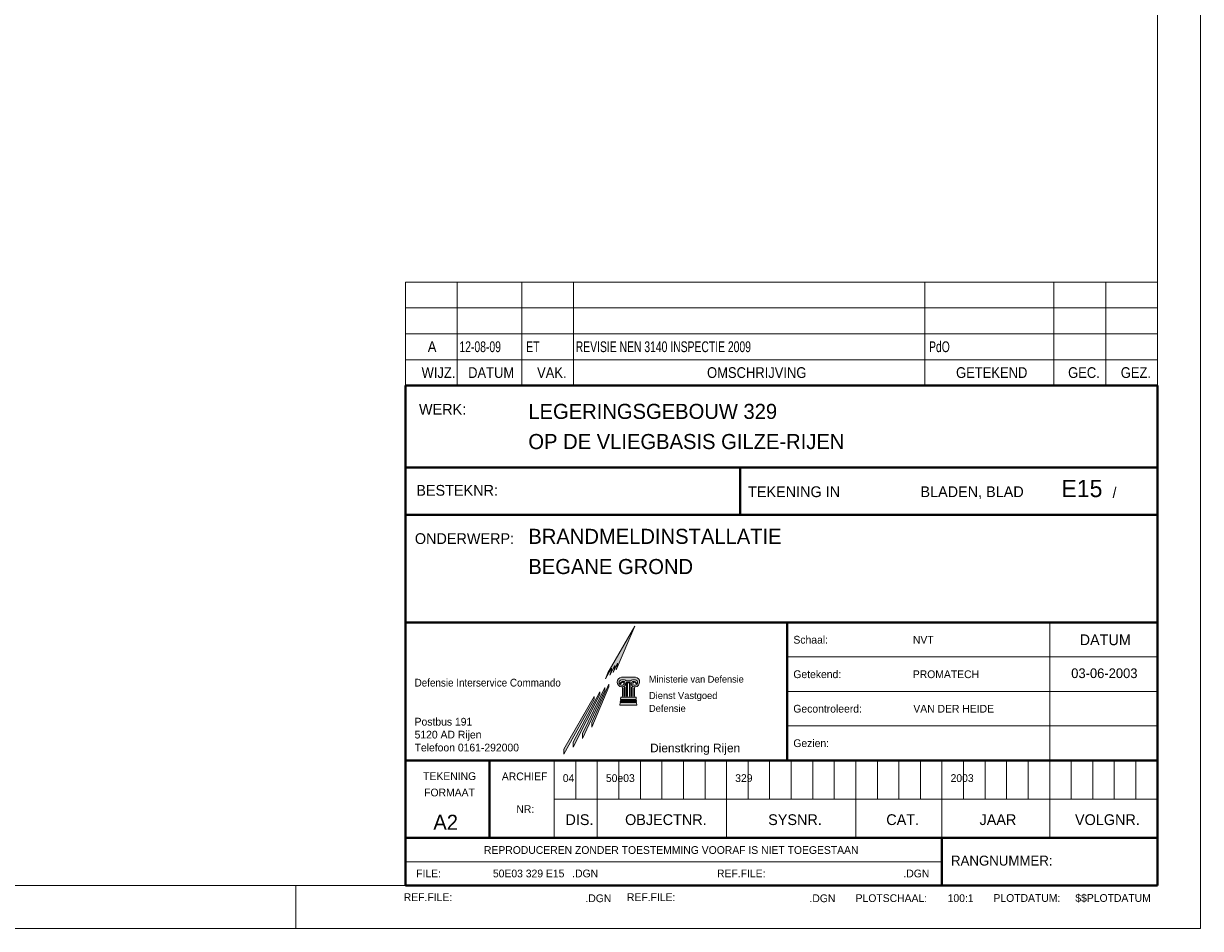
# Model space of a CAD drawing. Header units: millimetres. Extents: x -1 to 118, y 1 to 85.
# Tile 7 of 8: x 63 to 118, y 1 to 43. Entities that reach past the tile are written whole.
import ezdxf
from ezdxf.enums import TextEntityAlignment as Align

# ---------------------------------------------------------------- set-up
doc = ezdxf.new("R2010")
doc.units = ezdxf.units.MM
doc.layers.add('KADER', color=7, linetype='Continuous')
doc.layers.add('STEMPEL', color=7, linetype='Continuous')
doc.styles.add('dgn001', font='dgn001.shx')
doc.styles.add('dgn003', font='dgn003.shx')

# ---------------------------------------------------------------- blocks, each defined once
blk = doc.blocks.new('WIJZ')
at = {"layer": 'STEMPEL', "color": 1, "linetype": 'Continuous', "lineweight": 0}
for p, q in [((0, 0), (0, 1.206)), ((2.411000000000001, 0), (2.411000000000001, 1.206)), ((5.424000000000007, 0), (5.424000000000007, 1.206)), ((7.834000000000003, 0), (7.834000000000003, 1.206)), ((24.202, 0), (24.202, 1.206)), ((30.227, 0), (30.227, 1.206)), ((32.637, 0), (32.637, 1.206))]:
    blk.add_line(p, q, dxfattribs=at)
at = {"layer": 'STEMPEL', "color": 1, "linetype": 'Continuous', "lineweight": 0, "flags": 128}
blk.add_lwpolyline([(0, 0), (35.047, 0), (35.047, 1.206), (0, 1.206), (0, 0)], dxfattribs=at)
at = {"layer": 'STEMPEL', "color": 1, "linetype": 'Continuous', "lineweight": 0, "style": 'dgn001', "width": 0.8999892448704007}
for s, p in [('WIJZ.', (1.535679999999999, 0.6040430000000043)), ('DATUM', (3.989679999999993, 0.6040430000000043)), ('VAK.', (6.817744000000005, 0.6040430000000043)), ('OMSCHRIJVING', (16.370232, 0.6040430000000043)), ('GETEKEND', (27.324488, 0.6040430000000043)), ('GEC.', (31.623744, 0.6040430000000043)), ('GEZ.', (34.04474400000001, 0.6040430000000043))]:
    blk.add_text(s, height=0.502086, dxfattribs=at).set_placement(p, align=Align.MIDDLE_CENTER)
blk = doc.blocks.new('WIJZA')
at = {"layer": 'STEMPEL', "color": 1, "linetype": 'Continuous', "lineweight": 0}
for p, q in [((0, 0), (0, 1.205000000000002)), ((2.411000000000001, 0), (2.411000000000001, 1.205000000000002)), ((5.424000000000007, 0), (5.424000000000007, 1.205000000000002)), ((7.834000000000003, 0), (7.834000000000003, 1.205000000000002)), ((24.202, 0), (24.202, 1.205000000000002)), ((30.227, 0), (30.227, 1.205000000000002)), ((32.637, 0), (32.637, 1.205000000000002))]:
    blk.add_line(p, q, dxfattribs=at)
at = {"layer": 'STEMPEL', "color": 1, "linetype": 'Continuous', "lineweight": 0, "flags": 128}
blk.add_lwpolyline([(0, 0), (35.047, 0), (35.047, 1.205000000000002), (0, 1.205000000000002), (0, 0)], dxfattribs=at)
at = {"layer": 'STEMPEL', "color": 1, "linetype": 'Continuous', "lineweight": 0, "style": 'dgn001', "width": 0.8999677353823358}
blk.add_text('A', height=0.502098, dxfattribs=at).set_placement((1.236936, 0.6030490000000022), align=Align.MIDDLE_CENTER)
at = {"layer": 'STEMPEL', "color": 1, "linetype": 'Continuous', "lineweight": 0, "style": 'dgn003'}
for s, height, width, p in [('12-08-09', 0.502098, 0.7199789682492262, (2.510999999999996, 0.6030490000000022)), ('ET    ', 0.502098, 0.7199789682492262, (5.625, 0.6030490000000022)), ('REVISIE NEN 3140 INSPECTIE 2009              ', 0.5020920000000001, 0.7199875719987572, (7.933000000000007, 0.6030459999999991)), ('PdO                   ', 0.5020920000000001, 0.7199875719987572, (24.40300000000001, 0.6030459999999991))]:
    blk.add_text(s, height=height, dxfattribs=dict(at, width=width)).set_placement(p, align=Align.MIDDLE_LEFT)
blk = doc.blocks.new('WIJZA1')
at = {"layer": 'STEMPEL', "color": 1, "linetype": 'Continuous', "lineweight": 0}
for p, q in [((0, 0), (0, 1.206)), ((2.411000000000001, 0), (2.411000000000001, 1.206)), ((5.424000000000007, 0), (5.424000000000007, 1.206)), ((7.834000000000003, 0), (7.834000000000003, 1.206)), ((24.202, 0), (24.202, 1.206)), ((30.227, 0), (30.227, 1.206)), ((32.637, 0), (32.637, 1.206))]:
    blk.add_line(p, q, dxfattribs=at)
at = {"layer": 'STEMPEL', "color": 1, "linetype": 'Continuous', "lineweight": 0, "flags": 128}
blk.add_lwpolyline([(0, 0), (35.047, 0), (35.047, 1.206), (0, 1.206), (0, 0)], dxfattribs=at)
blk = doc.blocks.new('WIJZA2')
at = {"layer": 'STEMPEL', "color": 1, "linetype": 'Continuous', "lineweight": 0}
for p, q in [((0, 0), (0, 1.204000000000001)), ((2.411000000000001, 0), (2.411000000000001, 1.204000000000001)), ((5.424000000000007, 0), (5.424000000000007, 1.204000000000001)), ((7.834000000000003, 0), (7.834000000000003, 1.204000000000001)), ((24.202, 0), (24.202, 1.204000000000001)), ((30.227, 0), (30.227, 1.204000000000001)), ((32.637, 0), (32.637, 1.204000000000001))]:
    blk.add_line(p, q, dxfattribs=at)
at = {"layer": 'STEMPEL', "color": 1, "linetype": 'Continuous', "lineweight": 0, "flags": 128}
blk.add_lwpolyline([(0, 0), (35.047, 0), (35.047, 1.204000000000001), (0, 1.204000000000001), (0, 0)], dxfattribs=at)
blk = doc.blocks.new('AnonymousCell34')
at = {"layer": 'STEMPEL'}
for points in [[(33.28100000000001, -28.09500000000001), (32.023, -30.26900000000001), (31.919, -30.545), (32.19200000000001, -30.05), (32.20100000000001, -30.117), (32.113, -30.378), (32.34699999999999, -29.919), (32.351, -29.991), (32.274, -30.242), (32.477, -29.81), (32.48099999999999, -29.883), (32.413, -30.126)], [(32.901, -31.344), (32.901, -30.693), (33.069, -30.693), (33.069, -31.344), (33.03400000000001, -31.344), (33.03400000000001, -30.728), (32.93300000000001, -30.728), (32.93300000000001, -31.344)], [(32.702, -31.344), (32.73699999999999, -31.344), (32.73699999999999, -30.969), (32.702, -30.969)], [(32.803, -31.344), (32.83499999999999, -31.344), (32.83499999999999, -30.934), (32.803, -30.934)], [(33.163, -31.344), (33.131, -31.344), (33.131, -30.934), (33.163, -30.934)], [(33.26300000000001, -31.344), (33.23099999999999, -31.344), (33.23099999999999, -30.969), (33.26300000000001, -30.969)], [(32.602, -31.64400000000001), (33.36499999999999, -31.64400000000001), (33.375, -31.77200000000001), (32.59, -31.77200000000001)], [(32.61, -31.557), (33.358, -31.557), (33.36, -31.593), (32.60599999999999, -31.593)], [(33.358, -31.557), (32.61, -31.557)], [(33.34399999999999, -31.39400000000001), (32.624, -31.39400000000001), (32.613, -31.509), (33.351, -31.509)]]:
    blk.add_hatch(color=1, dxfattribs=at).paths.add_polyline_path(points)
h = blk.add_hatch(color=1, dxfattribs=at)
edge = h.paths.add_edge_path()
edge.add_line((33.312, -30.463), (32.658, -30.463))
edge.add_line((32.658, -30.463), (32.65517296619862, -30.4625293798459))
edge.add_arc((32.69060258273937, -30.69145919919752), 0.2316551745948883, 98.79741111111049, 261.2025888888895)
edge.add_line((32.65517296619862, -30.92038901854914), (32.658, -30.921))
edge.add_line((32.658, -30.921), (32.71599999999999, -30.921))
edge.add_line((32.71599999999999, -30.921), (32.71240054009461, -30.92038901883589))
edge.add_arc((32.70804678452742, -30.77705216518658), 0.1434029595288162, 271.7397838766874, 361.5313616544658)
edge.add_arc((32.72472592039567, -30.7882499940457), 0.1275611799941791, 6.766707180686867, 159.3427849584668)
edge.add_arc((32.61988419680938, -30.75077356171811), 0.01635212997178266, 152.6044555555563, 337.7510361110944)
edge.add_line((32.63501886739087, -30.75696499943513), (32.63489632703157, -30.75686771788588))
edge.add_arc((32.70707016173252, -30.77702685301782), 0.07493632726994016, -16.83461685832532, 164.3942275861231, ccw=False)
edge.add_arc((32.71833734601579, -30.77288733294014), 0.06574904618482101, 269.1056249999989, 336.8563666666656, ccw=False)
edge.add_line((32.71731105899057, -30.83862836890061), (32.718, -30.841))
edge.add_line((32.718, -30.841), (32.658, -30.841))
edge.add_line((32.658, -30.841), (32.65517296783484, -30.83862836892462))
edge.add_arc((32.67415311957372, -30.71598739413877), 0.124100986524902, 98.7974111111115, 261.2025888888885, ccw=False)
edge.add_line((32.65517296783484, -30.59334641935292), (32.658, -30.59500000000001))
edge.add_line((32.658, -30.59500000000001), (32.79900000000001, -30.59500000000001))
edge.add_line((32.79900000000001, -30.59500000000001), (32.79778218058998, -30.59334641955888))
edge.add_arc((32.77880204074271, -30.71598739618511), 0.1241009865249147, 36.366002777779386, 81.20259444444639, ccw=False)
edge.add_line((32.87873383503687, -30.64240280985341), (32.879, -30.64100000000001))
edge.add_line((32.879, -30.64100000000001), (33.08799999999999, -30.64100000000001))
edge.add_line((33.08799999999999, -30.64100000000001), (33.08569729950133, -30.64240280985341))
edge.add_arc((33.18562909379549, -30.71598739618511), 0.1241009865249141, 98.79740555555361, 143.6339972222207, ccw=False)
edge.add_line((33.16664895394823, -30.59334641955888), (33.167, -30.59500000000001))
edge.add_line((33.167, -30.59500000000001), (33.312, -30.59500000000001))
edge.add_line((33.312, -30.59500000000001), (33.30925816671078, -30.59334641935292))
edge.add_arc((33.2902780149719, -30.71598739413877), 0.124100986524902, -81.2025888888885, 81.2025888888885, ccw=False)
edge.add_line((33.30925816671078, -30.83862836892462), (33.312, -30.841))
edge.add_line((33.312, -30.841), (33.248, -30.841))
edge.add_line((33.248, -30.841), (33.2471200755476, -30.83862836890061))
edge.add_arc((33.24609378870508, -30.77288733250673), 0.06574904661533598, 203.1436331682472, 270.8943748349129, ccw=False)
edge.add_arc((33.25736097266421, -30.77702685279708), 0.0749363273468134, 15.6057722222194, 196.8346166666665, ccw=False)
edge.add_line((33.32953480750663, -30.75686771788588), (33.3294122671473, -30.75696499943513))
edge.add_arc((33.3445469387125, -30.75077356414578), 0.01635212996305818, 202.2489547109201, 387.3955352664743)
edge.add_arc((33.23970521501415, -30.7882499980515), 0.1275611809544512, 20.65721451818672, 173.2332922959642)
edge.add_arc((33.25638434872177, -30.77705216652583), 0.1434029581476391, 178.4686388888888, 268.2602166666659)
edge.add_line((33.25203059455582, -30.92038901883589), (33.252, -30.921))
edge.add_line((33.252, -30.921), (33.312, -30.921))
edge.add_line((33.312, -30.921), (33.30925816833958, -30.92038901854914))
edge.add_arc((33.27523588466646, -30.69148234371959), 0.2314212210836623, 278.4539540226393, 440.8591318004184)
at = {"layer": 'STEMPEL', "true_color": 0xb3b3b3}
for points in [[(30.407, -33.492), (31.658, -31.14100000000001), (31.658, -31.27800000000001), (30.407, -33.727)], [(30.843, -33.087), (31.884, -30.94900000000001), (31.884, -31.085), (30.843, -33.319)], [(31.28, -32.58300000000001), (32.077, -30.788), (32.077, -30.913), (31.28, -32.801)], [(29.973, -33.82300000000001), (31.392, -31.368), (31.392, -31.504), (29.973, -34.06)]]:
    blk.add_hatch(color=253, dxfattribs=at).paths.add_polyline_path(points)
at = {"layer": 'KADER', "color": 1, "linetype": 'Continuous', "lineweight": 0}
for p, q in [((59.65000000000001, -42.17700000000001), (59.65000000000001, 42.17599999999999)), ((17.474, -42.17700000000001), (17.474, -40.169)), ((-59.649, -42.17700000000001), (59.65000000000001, -42.17700000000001))]:
    blk.add_line(p, q, dxfattribs=at)
at = {"layer": 'KADER', "color": 5, "linetype": 'Continuous', "lineweight": 0}
for p, q in [((57.642, -40.169), (57.642, 40.16699999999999)), ((-57.641, -40.169), (57.642, -40.169))]:
    blk.add_line(p, q, dxfattribs=at)
at = {"layer": 'STEMPEL', "color": 4, "linetype": 'Continuous', "lineweight": 40}
for p, q in [((22.595, -16.873), (57.642, -16.873)), ((22.595, -40.169), (22.595, -16.873)), ((57.642, -16.873), (57.642, -40.169)), ((22.595, -20.687), (57.642, -20.687)), ((38.2, -22.896), (38.2, -20.687)), ((22.595, -22.896), (57.642, -22.896)), ((22.595, -27.917), (57.642, -27.917)), ((40.376, -34.34500000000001), (40.376, -27.917)), ((22.595, -34.34500000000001), (57.642, -34.34500000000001)), ((26.512, -37.96), (26.512, -34.34500000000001)), ((22.595, -37.96), (57.642, -37.96)), ((47.59999999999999, -37.96), (47.59999999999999, -40.169)), ((57.642, -40.169), (22.595, -40.169))]:
    blk.add_line(p, q, dxfattribs=at)
at = {"layer": 'STEMPEL', "color": 1, "linetype": 'Continuous', "lineweight": 0}
for p, q in [((52.621, -37.96), (52.621, -27.917)), ((40.376, -29.524), (57.642, -29.524)), ((33.03400000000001, -30.728), (33.03400000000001, -31.344)), ((40.376, -31.131), (57.642, -31.131)), ((40.376, -32.738), (57.642, -32.738)), ((30.52800000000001, -36.154), (30.52800000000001, -34.34500000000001)), ((31.532, -37.96), (31.532, -34.34500000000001)), ((32.536, -36.154), (32.536, -34.34500000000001)), ((33.541, -36.154), (33.541, -34.34500000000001)), ((34.545, -36.154), (34.545, -34.34500000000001)), ((35.54900000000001, -36.154), (35.54900000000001, -34.34500000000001)), ((36.554, -36.154), (36.554, -34.34500000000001)), ((37.55800000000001, -37.96), (37.55800000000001, -34.34500000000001)), ((38.562, -36.154), (38.562, -34.34500000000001)), ((39.566, -36.154), (39.566, -34.34500000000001)), ((40.57000000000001, -36.154), (40.57000000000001, -34.34500000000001)), ((41.575, -36.154), (41.575, -34.34500000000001)), ((42.58, -36.154), (42.58, -34.34500000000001)), ((43.583, -37.96), (43.583, -34.34500000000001)), ((44.58799999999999, -36.154), (44.58799999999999, -34.34500000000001)), ((45.592, -36.154), (45.592, -34.34500000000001)), ((46.59699999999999, -36.154), (46.59699999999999, -34.34500000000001)), ((47.59999999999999, -37.96), (47.59999999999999, -34.34500000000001)), ((48.604, -36.154), (48.604, -34.34500000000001)), ((49.60899999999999, -36.154), (49.60899999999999, -34.34500000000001)), ((50.613, -36.154), (50.613, -34.34500000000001)), ((51.616, -36.154), (51.616, -34.34500000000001)), ((53.625, -36.154), (53.625, -34.34500000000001)), ((54.63, -36.154), (54.63, -34.34500000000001)), ((55.634, -36.154), (55.634, -34.34500000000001)), ((56.63800000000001, -36.154), (56.63800000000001, -34.34500000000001)), ((29.523, -36.154), (57.642, -36.154)), ((47.59999999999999, -39.065), (22.595, -39.065))]:
    blk.add_line(p, q, dxfattribs=at)
at = {"layer": 'STEMPEL', "color": 2, "linetype": 'Continuous', "lineweight": 13}
blk.add_line((29.523, -37.96), (29.523, -34.34500000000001), dxfattribs=at)
at = {"layer": 'STEMPEL', "color": 1, "linetype": 'Continuous', "lineweight": 0, "flags": 128}
for points in [[(33.28100000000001, -28.09500000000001), (32.023, -30.26900000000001), (31.919, -30.545), (32.19200000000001, -30.05), (32.20100000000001, -30.117), (32.113, -30.378), (32.34699999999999, -29.919), (32.351, -29.991), (32.274, -30.242), (32.477, -29.81), (32.48099999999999, -29.883), (32.413, -30.126), (33.28100000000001, -28.09500000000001)], [(32.901, -31.344), (32.901, -30.693), (33.069, -30.693), (33.069, -31.344), (33.03400000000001, -31.344), (33.03400000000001, -30.728), (32.93300000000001, -30.728), (32.93300000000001, -31.344), (32.901, -31.344)], [(32.702, -31.344), (32.73699999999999, -31.344), (32.73699999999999, -30.969), (32.702, -30.969), (32.702, -31.344)], [(32.803, -31.344), (32.83499999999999, -31.344), (32.83499999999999, -30.934), (32.803, -30.934), (32.803, -31.344)], [(33.163, -31.344), (33.131, -31.344), (33.131, -30.934), (33.163, -30.934), (33.163, -31.344)], [(33.26300000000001, -31.344), (33.23099999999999, -31.344), (33.23099999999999, -30.969), (33.26300000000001, -30.969), (33.26300000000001, -31.344)], [(32.602, -31.64400000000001), (33.36499999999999, -31.64400000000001), (33.375, -31.77200000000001), (32.59, -31.77200000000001), (32.602, -31.64400000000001)], [(32.61, -31.557), (33.358, -31.557), (33.36, -31.593), (32.60599999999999, -31.593), (32.61, -31.557)], [(33.358, -31.557), (32.61, -31.557), (33.358, -31.557)], [(33.34399999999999, -31.39400000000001), (32.624, -31.39400000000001), (32.613, -31.509), (33.351, -31.509), (33.34399999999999, -31.39400000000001)]]:
    blk.add_lwpolyline(points, dxfattribs=at)
blk.add_lwpolyline([(33.312, -30.463), (32.658, -30.463), (32.65517296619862, -30.4625293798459, 0.8571428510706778), (32.65517296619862, -30.92038901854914), (32.658, -30.921), (32.71599999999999, -30.921), (32.71240054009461, -30.92038901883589, 0.4131485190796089), (32.85139852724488, -30.77321984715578, 0.7853415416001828), (32.60536593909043, -30.74324944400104, 1.045952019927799), (32.63501886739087, -30.75696499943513), (32.63489632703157, -30.75686771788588, -1.010781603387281), (32.77879506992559, -30.79872917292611, -0.3045418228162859), (32.71731105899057, -30.83862836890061), (32.718, -30.841), (32.658, -30.841), (32.65517296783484, -30.83862836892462, -0.8571428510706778), (32.65517296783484, -30.59334641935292), (32.658, -30.59500000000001), (32.79900000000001, -30.59500000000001), (32.79778218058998, -30.59334641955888, -0.1981712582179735), (32.87873383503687, -30.64240280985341), (32.879, -30.64100000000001), (33.08799999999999, -30.64100000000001), (33.08569729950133, -30.64240280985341, -0.1981712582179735), (33.16664895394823, -30.59334641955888), (33.167, -30.59500000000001), (33.312, -30.59500000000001), (33.30925816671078, -30.59334641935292, -0.8571428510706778), (33.30925816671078, -30.83862836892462), (33.312, -30.841), (33.248, -30.841), (33.2471200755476, -30.83862836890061, -0.3045418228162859), (33.18563606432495, -30.7987291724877, -1.010781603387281), (33.32953480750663, -30.75686771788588), (33.3294122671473, -30.75696499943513, 1.045952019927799), (33.35906519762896, -30.74324944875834, 0.7853415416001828), (33.11303260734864, -30.7732198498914, 0.4131485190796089), (33.25203059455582, -30.92038901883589), (33.252, -30.921), (33.312, -30.921), (33.30925816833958, -30.92038901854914, 0.8571428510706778), (33.312, -30.463)], format="xyb", dxfattribs=at)
at = {"layer": 'STEMPEL', "color": 253, "linetype": 'Continuous', "lineweight": 0, "true_color": 0xb3b3b3, "flags": 128}
for points in [[(30.407, -33.492), (31.658, -31.14100000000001), (31.658, -31.27800000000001), (30.407, -33.727), (30.407, -33.492)], [(30.843, -33.087), (31.884, -30.94900000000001), (31.884, -31.085), (30.843, -33.319), (30.843, -33.087)], [(31.28, -32.58300000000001), (32.077, -30.788), (32.077, -30.913), (31.28, -32.801), (31.28, -32.58300000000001)], [(29.973, -33.82300000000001), (31.392, -31.368), (31.392, -31.504), (29.973, -34.06), (29.973, -33.82300000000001)]]:
    blk.add_lwpolyline(points, dxfattribs=at)
at = {"color": 1, "linetype": 'Continuous', "lineweight": 0}
for name, p in [('WIJZA2', (22.595, -13.256)), ('WIJZA1', (22.595, -14.462)), ('WIJZA', (22.595, -15.66700000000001)), ('WIJZ', (22.595, -16.873))]:
    blk.add_blockref(name, p, dxfattribs=at)
at = {"layer": 'STEMPEL', "color": 3, "linetype": 'Continuous', "lineweight": 30, "style": 'dgn003'}
for s, p in [('WERK:', (23.221, -18.23)), ('ONDERWERP:', (23.02800000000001, -24.258))]:
    blk.add_text(s, height=0.502098, dxfattribs=at).set_placement(p)
for s, p in [('LEGERINGSGEBOUW 329                       ', (28.319, -18.077541)), ('OP DE VLIEGBASIS GILZE-RIJEN              ', (28.319, -19.482541)), ('BRANDMELDINSTALLATIE                      ', (28.319, -23.901541)), ('BEGANE GROND                              ', (28.319, -25.308541))]:
    blk.add_text(s, height=0.702918, dxfattribs=at).set_placement(p, align=Align.MIDDLE_LEFT)
at = {"layer": 'STEMPEL', "color": 4, "linetype": 'Continuous', "lineweight": 0, "style": 'dgn003'}
blk.add_text('E15', height=0.8033520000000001, dxfattribs=at).set_placement((53.169, -22.073))
at = {"layer": 'STEMPEL', "color": 2, "linetype": 'Continuous', "lineweight": 13, "style": 'dgn003'}
for s, p in [('BESTEKNR:', (23.09699999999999, -22.00700000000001)), ('TEKENING IN ', (38.562, -22.073)), ('BLADEN, BLAD', (46.59699999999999, -22.073)), ('/', (55.553, -22.107))]:
    blk.add_text(s, height=0.502098, dxfattribs=at).set_placement(p)
at = {"layer": 'STEMPEL', "color": 1, "linetype": 'Continuous', "lineweight": 0}
for s, style, p in [('Schaal:', 'dgn003', (40.675, -28.72025)), ('NVT               ', 'dgn003', (46.246, -28.72025)), ('Getekend:', 'dgn003', (40.67100000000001, -30.32825)), ('PROMATECH             ', 'dgn003', (46.242, -30.32825)), ('Gecontroleerd:', 'dgn003', (40.67100000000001, -31.93525)), ('VAN DER HEIDE     ', 'dgn003', (46.265, -31.93525)), ('Postbus 191', 'dgn001', (23.01600000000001, -32.54025)), ('5120 AD Rijen', 'dgn001', (23.01600000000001, -33.14225)), ('Gezien:', 'dgn003', (40.67100000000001, -33.54225)), ('Telefoon 0161-292000', 'dgn001', (23.01600000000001, -33.74525000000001)), ('FILE:', 'dgn003', (23.09099999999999, -39.61425000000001)), ('.DGN', 'dgn003', (30.36199999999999, -39.61425000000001)), ('REF.FILE:', 'dgn003', (37.116, -39.61425000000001)), ('.DGN', 'dgn003', (45.80200000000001, -39.61425000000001)), ('REF.FILE:', 'dgn003', (22.511, -40.71925)), ('.DGN', 'dgn003', (30.97799999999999, -40.77025)), ('REF.FILE:', 'dgn003', (32.916, -40.71925)), ('.DGN', 'dgn003', (41.423, -40.77025)), ('PLOTSCHAAL:', 'dgn003', (43.57600000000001, -40.76425)), ('100:1', 'dgn003', (47.86499999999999, -40.76425)), ('PLOTDATUM:', 'dgn003', (50.001, -40.75625)), ('$$PLOTDATUM', 'dgn003', (53.81700000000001, -40.75625))]:
    blk.add_text(s, height=0.3615, dxfattribs=dict(at, style=style)).set_placement(p, align=Align.MIDDLE_LEFT)
at = {"layer": 'STEMPEL', "color": 1, "linetype": 'Continuous', "lineweight": 0, "style": 'dgn003'}
for s, height, p in [('DATUM', 0.502098, (55.212245, -28.721951)), ('03-06-2003', 0.451872, (55.16936, -30.282064)), ('TEKENING', 0.3615, (24.65000000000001, -35.07825)), ('ARCHIEF', 0.3615, (28.14425, -35.08725)), ('FORMAAT', 0.3615, (24.64425, -35.84025)), ('NR:', 0.3615, (28.17525000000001, -36.61225))]:
    blk.add_text(s, height=height, dxfattribs=at).set_placement(p, align=Align.MIDDLE_CENTER)
at = {"layer": 'STEMPEL', "color": 2, "linetype": 'Continuous', "lineweight": 0, "style": 'dgn001', "width": 0.9473178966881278}
blk.add_text('Defensie Interservice Commando', height=0.362514, dxfattribs=at).set_placement((23.018, -30.72074300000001), align=Align.MIDDLE_LEFT)
at = {"layer": 'STEMPEL', "color": 1, "linetype": 'Continuous', "lineweight": 0, "style": 'dgn001'}
blk.add_text('Ministerie van Defensie', height=0.318126, dxfattribs=at).set_placement((33.93900000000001, -30.40087400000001), align=Align.TOP_LEFT)
at = {"layer": 'STEMPEL', "color": 2, "linetype": 'Continuous', "lineweight": 13, "style": 'dgn001', "width": 1.036051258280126}
blk.add_text('Dienstkring Rijen      ', height=0.401262, dxfattribs=at).set_placement((33.99299999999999, -33.764369), align=Align.MIDDLE_LEFT)
at = {"layer": 'STEMPEL', "color": 1, "linetype": 'Continuous', "lineweight": 0, "style": 'dgn003'}
for s, p in [('04', (29.925, -35.35)), ('50e03 ', (31.934, -35.35)), ('329   ', (37.95999999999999, -35.35)), ('2003 ', (48.002, -35.35))]:
    blk.add_text(s, height=0.3615, dxfattribs=at).set_placement(p)
at = {"layer": 'STEMPEL', "color": 2, "linetype": 'Continuous', "lineweight": 13, "style": 'dgn003'}
for s, height, p in [('A2', 0.702918, (24.46391800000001, -37.227541)), ('DIS.', 0.502098, (30.702196, -37.105951)), ('OBJECTNR.', 0.502098, (34.730441, -37.105951)), ('SYSNR.', 0.502098, (40.74929399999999, -37.105951)), ('CAT.', 0.502098, (45.768196, -37.105951)), ('JAAR', 0.502098, (50.20919599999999, -37.105951)), ('VOLGNR.', 0.502098, (55.312343, -37.105951)), ('REPRODUCEREN ZONDER TOESTEMMING VOORAF IS NIET TOEGESTAAN', 0.3615, (34.97875000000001, -38.52125))]:
    blk.add_text(s, height=height, dxfattribs=at).set_placement(p, align=Align.MIDDLE_CENTER)
blk.add_text('RANGNUMMER:', height=0.4619220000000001, dxfattribs=at).set_placement((48.02, -39.015039), align=Align.MIDDLE_LEFT)
at = {"layer": 'STEMPEL', "color": 1, "linetype": 'Continuous', "lineweight": 0, "style": 'dgn003'}
blk.add_text('50E03 329 E15  ', height=0.3615, dxfattribs=at).set_placement((30.2685, -39.61425000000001), align=Align.MIDDLE_RIGHT)
at = {"layer": 'STEMPEL', "color": 2, "linetype": 'Continuous', "lineweight": 0, "insert": (33.94, -31.158), "char_height": 0.325344, "attachment_point": 1, "line_spacing_factor": 1.103467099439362, "style": 'dgn001'}
blk.add_mtext('Dienst Vastgoed\\PDefensie', dxfattribs=at)

msp = doc.modelspace()

# ---------------------------------------------------------------- block references
at = {"color": 1, "linetype": 'Continuous', "lineweight": 0}
msp.add_blockref('AnonymousCell34', (58.158, 43.169), dxfattribs=at)

doc.saveas('drawing.dxf')
